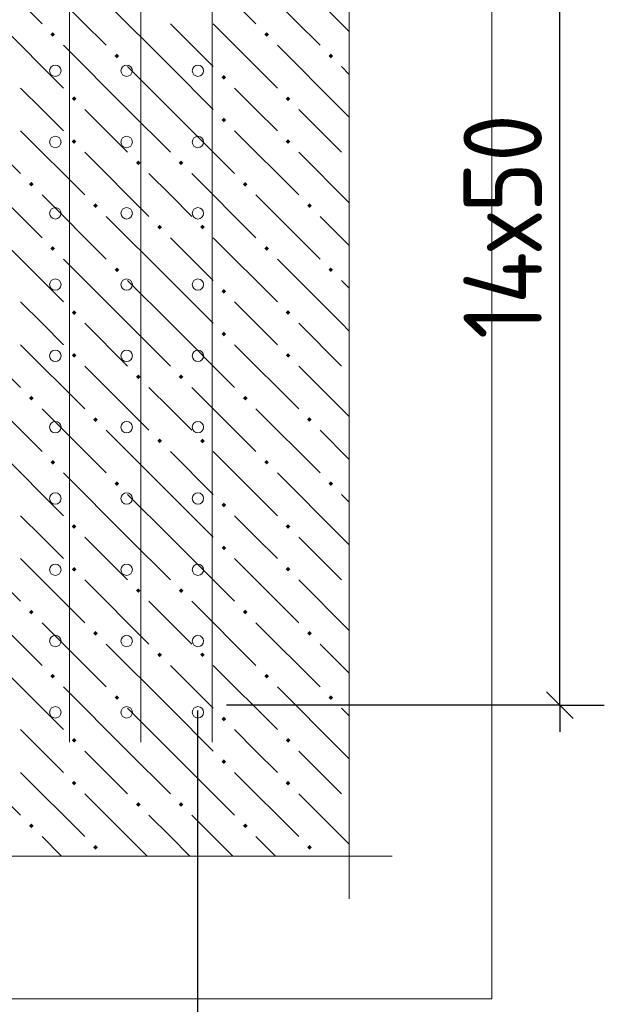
# Model space of a CAD drawing. Header units: millimetres. Extents: x 0 to 50400, y 0 to 35640.
# Tile 31 of 52: x 24485 to 26452, y 11624 to 14938. Entities that reach past the tile are written whole.
import ezdxf

# ---------------------------------------------------------------- set-up
doc = ezdxf.new("R2010")
doc.units = ezdxf.units.MM
doc.layers.add('Standard', color=7, linetype='Continuous', lineweight=25)
doc.layers.add('ЖБ Перекрытие верхний уровень', color=7, linetype='Continuous', lineweight=35)
doc.layers.add('Вспомогательная арматура', color=7, linetype='Continuous', lineweight=18, true_color=0x656565)
doc.layers.add('Поперечная арматура', color=7, linetype='Continuous', lineweight=18, true_color=0x5a2814)
doc.layers.add('Размерная выноска', color=7, linetype='Continuous')
doc.styles.add('ISOCPEUR', font='txt')

msp = doc.modelspace()

# ---------------------------------------------------------------- hatches: boundary and pattern name
at = {"layer": 'ЖБ Перекрытие верхний уровень', "linetype": 'Continuous', "lineweight": 18, "transparency": 33554687}
for points in [[(24587.9, 14888.3), (24595.7, 14896.1), (24603.5, 14888.3), (24595.7, 14880.5)], [(25307.9, 14888.3), (25315.7, 14896.1), (25323.5, 14888.3), (25315.7, 14880.5)], [(24803.9, 14816.3), (24811.7, 14824.1), (24819.5, 14816.3), (24811.7, 14808.5)], [(25523.9, 14816.3), (25531.7, 14824.1), (25539.5, 14816.3), (25531.7, 14808.5)], [(25163.9, 14744.3), (25171.7, 14752.1), (25179.5, 14744.3), (25171.7, 14736.5)], [(24659.9, 14672.3), (24667.7, 14680.1), (24675.5, 14672.3), (24667.7, 14664.5)], [(25379.9, 14672.3), (25387.7, 14680.1), (25395.5, 14672.3), (25387.7, 14664.5)], [(25163.9, 14600.3), (25171.7, 14608.1), (25179.5, 14600.3), (25171.7, 14592.5)], [(24659.9, 14528.3), (24667.7, 14536.1), (24675.5, 14528.3), (24667.7, 14520.5)], [(25379.9, 14528.3), (25387.7, 14536.1), (25395.5, 14528.3), (25387.7, 14520.5)], [(24875.9, 14456.3), (24883.7, 14464.1), (24891.5, 14456.3), (24883.7, 14448.5)], [(25019.9, 14456.3), (25027.7, 14464.1), (25035.5, 14456.3), (25027.7, 14448.5)], [(24515.9, 14384.3), (24523.7, 14392.1), (24531.5, 14384.3), (24523.7, 14376.5)], [(25235.9, 14384.3), (25243.7, 14392.1), (25251.5, 14384.3), (25243.7, 14376.5)], [(24731.9, 14312.3), (24739.7, 14320.1), (24747.5, 14312.3), (24739.7, 14304.5)], [(25451.9, 14312.3), (25459.7, 14320.1), (25467.5, 14312.3), (25459.7, 14304.5)], [(24947.9, 14240.3), (24955.7, 14248.1), (24963.5, 14240.3), (24955.7, 14232.5)], [(25091.9, 14240.3), (25099.7, 14248.1), (25107.5, 14240.3), (25099.7, 14232.5)], [(24587.9, 14168.3), (24595.7, 14176.1), (24603.5, 14168.3), (24595.7, 14160.5)], [(25307.9, 14168.3), (25315.7, 14176.1), (25323.5, 14168.3), (25315.7, 14160.5)], [(24803.9, 14096.3), (24811.7, 14104.1), (24819.5, 14096.3), (24811.7, 14088.5)], [(25523.9, 14096.3), (25531.7, 14104.1), (25539.5, 14096.3), (25531.7, 14088.5)], [(25163.9, 14024.3), (25171.7, 14032.1), (25179.5, 14024.3), (25171.7, 14016.5)], [(24659.9, 13952.3), (24667.7, 13960.1), (24675.5, 13952.3), (24667.7, 13944.5)], [(25379.9, 13952.3), (25387.7, 13960.1), (25395.5, 13952.3), (25387.7, 13944.5)], [(25163.9, 13880.3), (25171.7, 13888.1), (25179.5, 13880.3), (25171.7, 13872.5)], [(24659.9, 13808.3), (24667.7, 13816.1), (24675.5, 13808.3), (24667.7, 13800.5)], [(25379.9, 13808.3), (25387.7, 13816.1), (25395.5, 13808.3), (25387.7, 13800.5)], [(24875.9, 13736.3), (24883.7, 13744.1), (24891.5, 13736.3), (24883.7, 13728.5)], [(25019.9, 13736.3), (25027.7, 13744.1), (25035.5, 13736.3), (25027.7, 13728.5)], [(24515.9, 13664.3), (24523.7, 13672.1), (24531.5, 13664.3), (24523.7, 13656.5)], [(25235.9, 13664.3), (25243.7, 13672.1), (25251.5, 13664.3), (25243.7, 13656.5)], [(24731.9, 13592.3), (24739.7, 13600.1), (24747.5, 13592.3), (24739.7, 13584.5)], [(25451.9, 13592.3), (25459.7, 13600.1), (25467.5, 13592.3), (25459.7, 13584.5)], [(24947.9, 13520.3), (24955.7, 13528.1), (24963.5, 13520.3), (24955.7, 13512.5)], [(25091.9, 13520.3), (25099.7, 13528.1), (25107.5, 13520.3), (25099.7, 13512.5)], [(24587.9, 13448.3), (24595.7, 13456.1), (24603.5, 13448.3), (24595.7, 13440.5)], [(25307.9, 13448.3), (25315.7, 13456.1), (25323.5, 13448.3), (25315.7, 13440.5)], [(24803.9, 13376.3), (24811.7, 13384.1), (24819.5, 13376.3), (24811.7, 13368.5)], [(25523.9, 13376.3), (25531.7, 13384.1), (25539.5, 13376.3), (25531.7, 13368.5)], [(25163.9, 13304.3), (25171.7, 13312.1), (25179.5, 13304.3), (25171.7, 13296.5)], [(24659.9, 13232.3), (24667.7, 13240.1), (24675.5, 13232.3), (24667.7, 13224.5)], [(25379.9, 13232.3), (25387.7, 13240.1), (25395.5, 13232.3), (25387.7, 13224.5)], [(25163.9, 13160.3), (25171.7, 13168.1), (25179.5, 13160.3), (25171.7, 13152.5)], [(24659.9, 13088.3), (24667.7, 13096.1), (24675.5, 13088.3), (24667.7, 13080.5)], [(25379.9, 13088.3), (25387.7, 13096.1), (25395.5, 13088.3), (25387.7, 13080.5)], [(24875.9, 13016.3), (24883.7, 13024.1), (24891.5, 13016.3), (24883.7, 13008.5)], [(25019.9, 13016.3), (25027.7, 13024.1), (25035.5, 13016.3), (25027.7, 13008.5)], [(24515.9, 12944.3), (24523.7, 12952.1), (24531.5, 12944.3), (24523.7, 12936.5)], [(25235.9, 12944.3), (25243.7, 12952.1), (25251.5, 12944.3), (25243.7, 12936.5)], [(24731.9, 12872.3), (24739.7, 12880.1), (24747.5, 12872.3), (24739.7, 12864.5)], [(25451.9, 12872.3), (25459.7, 12880.1), (25467.5, 12872.3), (25459.7, 12864.5)], [(24947.9, 12800.3), (24955.7, 12808.1), (24963.5, 12800.3), (24955.7, 12792.5)], [(25091.9, 12800.3), (25099.7, 12808.1), (25107.5, 12800.3), (25099.7, 12792.5)], [(24587.9, 12728.3), (24595.7, 12736.1), (24603.5, 12728.3), (24595.7, 12720.5)], [(25307.9, 12728.3), (25315.7, 12736.1), (25323.5, 12728.3), (25315.7, 12720.5)], [(24803.9, 12656.3), (24811.7, 12664.1), (24819.5, 12656.3), (24811.7, 12648.5)], [(25523.9, 12656.3), (25531.7, 12664.1), (25539.5, 12656.3), (25531.7, 12648.5)], [(25163.9, 12584.3), (25171.7, 12592.1), (25179.5, 12584.3), (25171.7, 12576.5)], [(24659.9, 12512.3), (24667.7, 12520.1), (24675.5, 12512.3), (24667.7, 12504.5)], [(25379.9, 12512.3), (25387.7, 12520.1), (25395.5, 12512.3), (25387.7, 12504.5)], [(25163.9, 12440.3), (25171.7, 12448.1), (25179.5, 12440.3), (25171.7, 12432.5)], [(24659.9, 12368.3), (24667.7, 12376.1), (24675.5, 12368.3), (24667.7, 12360.5)], [(25379.9, 12368.3), (25387.7, 12376.1), (25395.5, 12368.3), (25387.7, 12360.5)], [(24875.9, 12296.3), (24883.7, 12304.1), (24891.5, 12296.3), (24883.7, 12288.5)], [(25019.9, 12296.3), (25027.7, 12304.1), (25035.5, 12296.3), (25027.7, 12288.5)], [(24515.9, 12224.3), (24523.7, 12232.1), (24531.5, 12224.3), (24523.7, 12216.5)], [(25235.9, 12224.3), (25243.7, 12232.1), (25251.5, 12224.3), (25243.7, 12216.5)], [(24731.9, 12152.3), (24739.7, 12160.1), (24747.5, 12152.3), (24739.7, 12144.5)], [(25451.9, 12152.3), (25459.7, 12160.1), (25467.5, 12152.3), (25459.7, 12144.5)]]:
    msp.add_hatch(color=7, dxfattribs=at).paths.add_polyline_path(points, flags=16)

# ---------------------------------------------------------------- linework, layer by layer
at = {"layer": 'Standard', "color": 7, "linetype": 'Continuous', "lineweight": 25, "transparency": 33554687}
msp.add_line((26347.2, 12586), (26257.2, 12676), dxfattribs=at)
at = {"layer": 'Standard', "color": 251, "linetype": 'Continuous', "lineweight": -3, "true_color": 0x656565, "transparency": 33554687}
for q in [(25180.5, 12631), (26152.2, 12631), (26452.2, 12631)]:
    msp.add_line((26302.2, 12631), q, dxfattribs=at)
at = {"layer": 'Standard', "color": 7, "linetype": 'Continuous', "lineweight": -3, "transparency": 33554687}
msp.add_line((26302.2, 12631), (26302.2, 12541), dxfattribs=at)
at = {"layer": 'Standard', "color": 254, "linetype": 'Continuous', "lineweight": 18, "true_color": 0xc4c4ff, "transparency": 33554687}
msp.add_lwpolyline([(17359.4, 11642.6), (26073.8, 11642.6), (26073.8, 16948.6), (17359.4, 16948.6), (17359.4, 11642.6)], dxfattribs=at)
at = {"layer": 'Standard', "color": 7, "linetype": 'Continuous', "lineweight": -3, "transparency": 33554687}
msp.add_lwpolyline([(26302.2, 12631), (26302.2, 13773.6), (26302.2, 13773.6), (26302.2, 15966.6)], dxfattribs=at)
at = {"layer": 'Standard', "color": 251, "linetype": 'Continuous', "lineweight": -3, "true_color": 0x656565, "transparency": 33554687}
msp.add_lwpolyline([(25084.5, 11247.3), (25084.5, 11296.2), (25084.5, 11296.2), (25084.5, 12612.3)], dxfattribs=at)
at = {"layer": 'Вспомогательная арматура', "color": 251, "linetype": 'Continuous', "lineweight": 18, "true_color": 0x656565, "transparency": 33554687}
for p, q in [((24652.5, 16067.4), (24652.5, 12505.8)), ((24652.5, 16067.4), (24652.5, 12505.8)), ((24892.5, 16067.4), (24892.5, 12505.8)), ((24892.5, 16067.4), (24892.5, 12505.8)), ((25132.5, 16067.4), (25132.5, 12505.8)), ((25132.5, 16067.4), (25132.5, 12505.8))]:
    msp.add_line(p, q, dxfattribs=at)
at = {"layer": 'ЖБ Перекрытие верхний уровень', "color": 9, "linetype": 'Continuous', "lineweight": 18, "true_color": 0xc7c7c7, "transparency": 33554687}
for p, q in [((24343.7, 15140.3), (24559.7, 14924.3)), ((25063.7, 15140.3), (25279.7, 14924.3)), ((24559.7, 15068.3), (24775.7, 14852.3)), ((25279.7, 15068.3), (25495.7, 14852.3)), ((24991.7, 14780.3), (24775.7, 14996.3)), ((25593.8, 14898.3), (25495.7, 14996.3)), ((24415.7, 14924.3), (24631.7, 14708.3)), ((24991.7, 14924.3), (25135.7, 14780.3)), ((25135.7, 14924.3), (25351.7, 14708.3)), ((24847.7, 14636.3), (24631.7, 14852.3)), ((25567.7, 14636.3), (25351.7, 14852.3)), ((24847.7, 14780.3), (24991.7, 14636.3)), ((24991.7, 14780.3), (25135.7, 14636.3)), ((25567.7, 14780.3), (25593.8, 14754.3)), ((24559.7, 14636.3), (24487.7, 14708.3)), ((25279.7, 14636.3), (25207.7, 14708.3)), ((24271.7, 14636.3), (24487.7, 14420.3)), ((24631.7, 14564.3), (24559.7, 14636.3)), ((24703.7, 14636.3), (24847.7, 14492.3)), ((24847.7, 14636.3), (24991.7, 14492.3)), ((24991.7, 14636.3), (25207.7, 14420.3)), ((25351.7, 14564.3), (25279.7, 14636.3)), ((25423.7, 14636.3), (25567.7, 14492.3)), ((25567.7, 14636.3), (25593.8, 14610.3)), ((24487.7, 14564.3), (24703.7, 14348.3)), ((25207.7, 14564.3), (25423.7, 14348.3)), ((24703.7, 14492.3), (24919.7, 14276.3)), ((25423.7, 14492.3), (25593.8, 14322.3)), ((24343.7, 14420.3), (24559.7, 14204.3)), ((24991.7, 14348.3), (24919.7, 14420.3)), ((25063.7, 14420.3), (25279.7, 14204.3)), ((24559.7, 14348.3), (24775.7, 14132.3)), ((25063.7, 14276.3), (24991.7, 14348.3)), ((25279.7, 14348.3), (25495.7, 14132.3)), ((24991.7, 14060.3), (24775.7, 14276.3)), ((25593.8, 14178.3), (25495.7, 14276.3)), ((24415.7, 14204.3), (24631.7, 13988.3)), ((24991.7, 14204.3), (25135.7, 14060.3)), ((25135.7, 14204.3), (25351.7, 13988.3)), ((24847.7, 13916.3), (24631.7, 14132.3)), ((25567.7, 13916.3), (25351.7, 14132.3)), ((24847.7, 14060.3), (24991.7, 13916.3)), ((24991.7, 14060.3), (25135.7, 13916.3)), ((25567.7, 14060.3), (25593.8, 14034.3)), ((24559.7, 13916.3), (24487.7, 13988.3)), ((25279.7, 13916.3), (25207.7, 13988.3)), ((24271.7, 13916.3), (24487.7, 13700.3)), ((24631.7, 13844.3), (24559.7, 13916.3)), ((24703.7, 13916.3), (24847.7, 13772.3)), ((24847.7, 13916.3), (24991.7, 13772.3)), ((24991.7, 13916.3), (25207.7, 13700.3)), ((25351.7, 13844.3), (25279.7, 13916.3)), ((25423.7, 13916.3), (25567.7, 13772.3)), ((25567.7, 13916.3), (25593.8, 13890.3)), ((24487.7, 13844.3), (24703.7, 13628.3)), ((25207.7, 13844.3), (25423.7, 13628.3)), ((24703.7, 13772.3), (24919.7, 13556.3)), ((25423.7, 13772.3), (25593.8, 13602.3)), ((24343.7, 13700.3), (24559.7, 13484.3)), ((24991.7, 13628.3), (24919.7, 13700.3)), ((25063.7, 13700.3), (25279.7, 13484.3)), ((24559.7, 13628.3), (24775.7, 13412.3)), ((25063.7, 13556.3), (24991.7, 13628.3)), ((25279.7, 13628.3), (25495.7, 13412.3)), ((24991.7, 13340.3), (24775.7, 13556.3)), ((25593.8, 13458.3), (25495.7, 13556.3)), ((24415.7, 13484.3), (24631.7, 13268.3)), ((24991.7, 13484.3), (25135.7, 13340.3)), ((25135.7, 13484.3), (25351.7, 13268.3)), ((24847.7, 13196.3), (24631.7, 13412.3)), ((25567.7, 13196.3), (25351.7, 13412.3)), ((24847.7, 13340.3), (24991.7, 13196.3)), ((24991.7, 13340.3), (25135.7, 13196.3)), ((25567.7, 13340.3), (25593.8, 13314.3)), ((24559.7, 13196.3), (24487.7, 13268.3)), ((25279.7, 13196.3), (25207.7, 13268.3)), ((24271.7, 13196.3), (24487.7, 12980.3)), ((24631.7, 13124.3), (24559.7, 13196.3)), ((24703.7, 13196.3), (24847.7, 13052.3)), ((24847.7, 13196.3), (24991.7, 13052.3)), ((24991.7, 13196.3), (25207.7, 12980.3)), ((25351.7, 13124.3), (25279.7, 13196.3)), ((25423.7, 13196.3), (25567.7, 13052.3)), ((25567.7, 13196.3), (25593.8, 13170.3)), ((24487.7, 13124.3), (24703.7, 12908.3)), ((25207.7, 13124.3), (25423.7, 12908.3)), ((24703.7, 13052.3), (24919.7, 12836.3)), ((25423.7, 13052.3), (25593.8, 12882.3)), ((24343.7, 12980.3), (24559.7, 12764.3)), ((24991.7, 12908.3), (24919.7, 12980.3)), ((25063.7, 12980.3), (25279.7, 12764.3)), ((24559.7, 12908.3), (24775.7, 12692.3)), ((25063.7, 12836.3), (24991.7, 12908.3)), ((25279.7, 12908.3), (25495.7, 12692.3)), ((24991.7, 12620.3), (24775.7, 12836.3)), ((25593.8, 12738.3), (25495.7, 12836.3)), ((24415.7, 12764.3), (24631.7, 12548.3)), ((24991.7, 12764.3), (25135.7, 12620.3)), ((25135.7, 12764.3), (25351.7, 12548.3)), ((24847.7, 12476.3), (24631.7, 12692.3)), ((25567.7, 12476.3), (25351.7, 12692.3)), ((24847.7, 12620.3), (24991.7, 12476.3)), ((24991.7, 12620.3), (25135.7, 12476.3)), ((25567.7, 12620.3), (25593.8, 12594.3)), ((24559.7, 12476.3), (24487.7, 12548.3)), ((25279.7, 12476.3), (25207.7, 12548.3)), ((24271.7, 12476.3), (24487.7, 12260.3)), ((24631.7, 12404.3), (24559.7, 12476.3)), ((24703.7, 12476.3), (24847.7, 12332.3)), ((24847.7, 12476.3), (24991.7, 12332.3)), ((24991.7, 12476.3), (25207.7, 12260.3)), ((25351.7, 12404.3), (25279.7, 12476.3)), ((25423.7, 12476.3), (25567.7, 12332.3)), ((25567.7, 12476.3), (25593.8, 12450.3)), ((24487.7, 12404.3), (24703.7, 12188.3)), ((25207.7, 12404.3), (25423.7, 12188.3)), ((24703.7, 12332.3), (24913.4, 12122.6)), ((25423.7, 12332.3), (25593.8, 12162.3)), ((24991.7, 12188.3), (24919.7, 12260.3)), ((25063.7, 12260.3), (25201.4, 12122.6)), ((24559.7, 12188.3), (24625.4, 12122.6)), ((25057.4, 12122.6), (24991.7, 12188.3)), ((25279.7, 12188.3), (25345.4, 12122.6))]:
    msp.add_line(p, q, dxfattribs=at)
at = {"layer": 'Поперечная арматура', "color": 19, "linetype": 'Continuous', "lineweight": 18, "true_color": 0x5a2814, "transparency": 33554687}
for centre in [(24604.5, 14766.6), (24844.5, 14766.6), (25084.5, 14766.6), (24604.5, 14526.6), (24844.5, 14526.6), (25084.5, 14526.6), (24604.5, 14286.6), (24844.5, 14286.6), (25084.5, 14286.6), (24604.5, 14046.6), (24844.5, 14046.6), (25084.5, 14046.6), (24604.5, 13806.6), (24844.5, 13806.6), (25084.5, 13806.6), (24604.5, 13566.6), (24844.5, 13566.6), (25084.5, 13566.6), (24604.5, 13326.6), (24844.5, 13326.6), (25084.5, 13326.6), (24604.5, 13086.6), (24844.5, 13086.6), (25084.5, 13086.6), (24604.5, 12846.6), (24844.5, 12846.6), (25084.5, 12846.6), (24604.5, 12606.6), (24844.5, 12606.6), (25084.5, 12606.6)]:
    msp.add_circle(centre, 19.2, dxfattribs=at)
at = {"layer": 'Размерная выноска', "color": 7, "linetype": 'Continuous', "lineweight": 13, "transparency": 33554687}
for p, q in [((25593.8, 11978.6), (25593.8, 16612.6)), ((22064.8, 12122.6), (25737.8, 12122.6))]:
    msp.add_line(p, q, dxfattribs=at)

# ---------------------------------------------------------------- texts
at = {"layer": 'Standard', "color": 7, "linetype": 'Continuous', "lineweight": 25, "transparency": 33554687, "insert": (26242.2, 13863.2), "char_height": 264, "width": 1015.098, "attachment_point": 7, "rotation": 90, "style": 'ISOCPEUR'}
msp.add_mtext('\\W0.89;14х50', dxfattribs=at)

doc.saveas('drawing.dxf')
